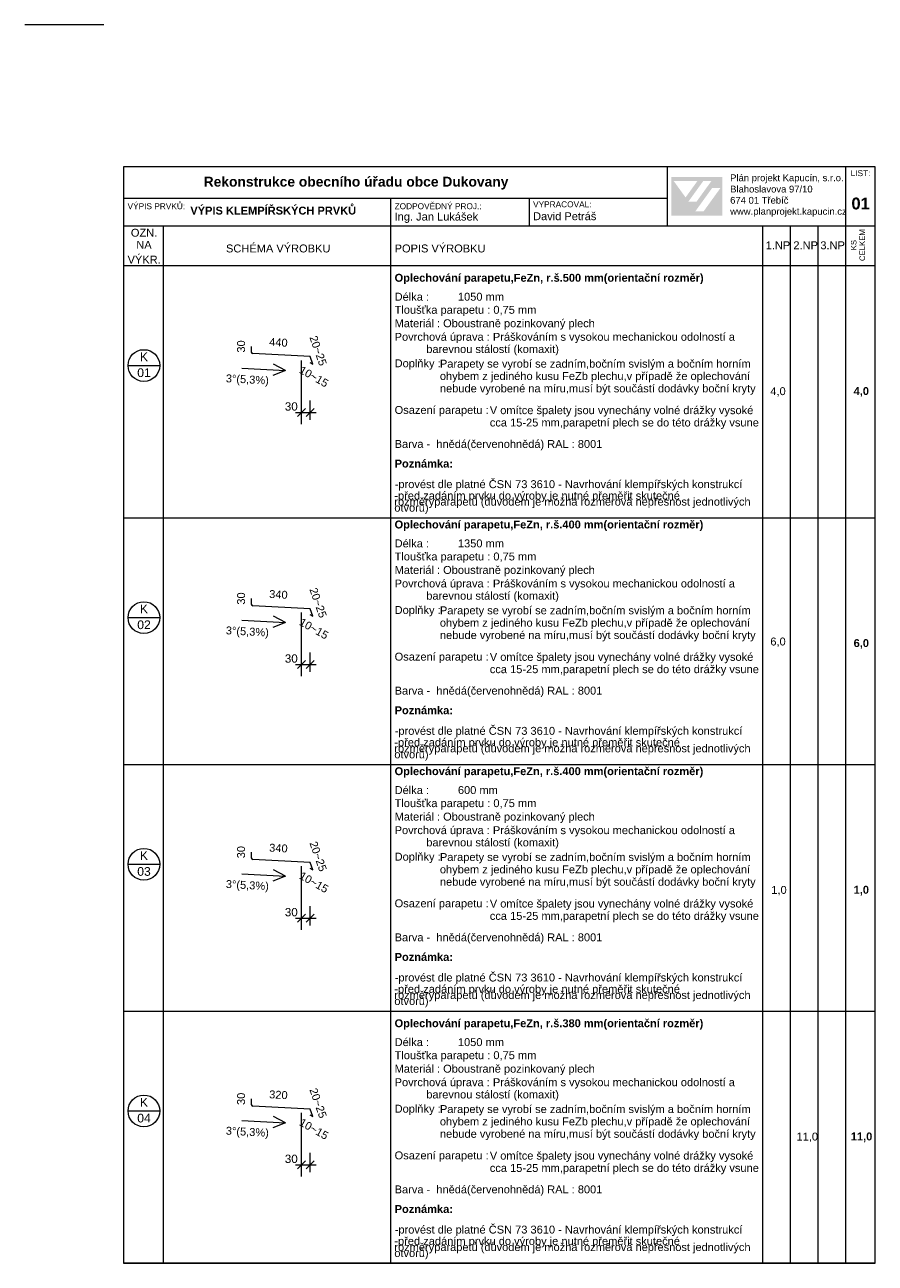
# Model space of a CAD drawing. Header units: millimetres. Extents: x 15381 to 191117, y -190522 to 367005.
# Tile 22 of 79: x 64617 to 86117, y -12396 to 18893. Entities that reach past the tile are written whole.
import ezdxf

# ---------------------------------------------------------------- set-up
doc = ezdxf.new("R2010")
doc.units = ezdxf.units.MM
doc.header["$MEASUREMENT"] = 0
for name, color, linetype in [('0_plochy', 7, 'Continuous'), ('Interiér - schodiště', 7, 'Continuous'), ('Kóty - SP', 7, 'Continuous')]:
    doc.layers.add(name, color=color, linetype=linetype)
doc.styles.add('GENEROVANÝ_STYL_1', font='txt')
doc.styles.add('GENEROVANÝ_STYL_2', font='txt')
doc.styles.add('GENEROVANÝ_STYL_7', font='txt')
doc.dimstyles.new('GENEROVANÝ_STYL__2', dxfattribs={"dimtxt": 209.99999, "dimasz": 190, "dimexe": 0.18, "dimexo": 300, "dimgap": 0, "dimtad": 1, "dimtih": 1, "dimtoh": 1, "dimdec": 0, "dimzin": 0, "dimdsep": 46, "dimtxsty": 'GENEROVANÝ_STYL_7', "dimblk": 'ARROWHEAD_6', "dimblk1": 'ARROWHEAD_6', "dimblk2": 'ARROWHEAD_6', "dimcen": 0.09, "dimclrd": 7, "dimclre": 7, "dimclrt": 7, "dimazin": 0, "dimtfac": 1, "dimtdec": 4, "dimtmove": 0, "dimatfit": 3, "dimfxl": 1, "dimtolj": 1, "dimtzin": 0, "dimarcsym": 0})

# ---------------------------------------------------------------- blocks, each defined once
blk = doc.blocks.new('*D51')
at = {"layer": 'Kóty - SP', "color": 7, "linetype": 'Continuous', "lineweight": 13}
for p, q in [((71835, 8913), (71835, 9400)), ((71461, 9100), (71611, 9100)), ((71711, 9200), (71511, 9000)), ((71611, 8800), (71611, 9288)), ((71611, 9100), (71835, 9100)), ((71735, 9000), (71935, 9200)), ((71835, 9100), (71985, 9100))]:
    blk.add_line(p, q, dxfattribs=at)
at = {"layer": 'Kóty - SP', "color": 7, "lineweight": 13, "insert": (71192, 9142), "char_height": 210, "attachment_point": 7, "style": 'GENEROVANÝ_STYL_7'}
blk.add_mtext('\\A1;{\\pql;\\fArial|b0|i0|c0|p38;30}', dxfattribs=at)
blk = doc.blocks.new('ARROWHEAD_6')
at = {"color": 0, "linetype": 'Continuous', "lineweight": 0}
for p, q in [((0, 0), (-1, 0)), ((-0.5, -0.5), (0.5, 0.5))]:
    blk.add_line(p, q, dxfattribs=at)
blk = doc.blocks.new('*D52')
at = {"layer": 'Kóty - SP', "color": 7, "linetype": 'Continuous', "lineweight": 13}
for p, q in [((71711, 2832), (71511, 2632)), ((71611, 2432), (71611, 2920)), ((71735, 2632), (71935, 2832)), ((71835, 2545), (71835, 3032)), ((71461, 2732), (71611, 2732)), ((71611, 2732), (71835, 2732)), ((71835, 2732), (71985, 2732))]:
    blk.add_line(p, q, dxfattribs=at)
at = {"layer": 'Kóty - SP', "color": 7, "lineweight": 13, "insert": (71192, 2774), "char_height": 210, "attachment_point": 7, "style": 'GENEROVANÝ_STYL_7'}
blk.add_mtext('\\A1;{\\pql;\\fArial|b0|i0|c0|p38;30}', dxfattribs=at)
blk = doc.blocks.new('*D53')
at = {"layer": 'Kóty - SP', "color": 7, "linetype": 'Continuous', "lineweight": 13}
for p, q in [((71835, -3863), (71835, -3376)), ((71461, -3676), (71611, -3676)), ((71711, -3576), (71511, -3776)), ((71611, -3976), (71611, -3488)), ((71611, -3676), (71835, -3676)), ((71735, -3776), (71935, -3576)), ((71835, -3676), (71985, -3676))]:
    blk.add_line(p, q, dxfattribs=at)
at = {"layer": 'Kóty - SP', "color": 7, "lineweight": 13, "insert": (71192, -3634), "char_height": 210, "attachment_point": 7, "style": 'GENEROVANÝ_STYL_7'}
blk.add_mtext('\\A1;{\\pql;\\fArial|b0|i0|c0|p38;30}', dxfattribs=at)
blk = doc.blocks.new('*D54')
at = {"layer": 'Kóty - SP', "color": 7, "linetype": 'Continuous', "lineweight": 13}
for p, q in [((71835, -10095), (71835, -9608)), ((71461, -9908), (71611, -9908)), ((71711, -9808), (71511, -10008)), ((71611, -10208), (71611, -9720)), ((71611, -9908), (71835, -9908)), ((71735, -10008), (71935, -9808)), ((71835, -9908), (71985, -9908))]:
    blk.add_line(p, q, dxfattribs=at)
at = {"layer": 'Kóty - SP', "color": 7, "lineweight": 13, "insert": (71192, -9866), "char_height": 210, "attachment_point": 7, "style": 'GENEROVANÝ_STYL_7'}
blk.add_mtext('\\A1;{\\pql;\\fArial|b0|i0|c0|p38;30}', dxfattribs=at)

msp = doc.modelspace()

# ---------------------------------------------------------------- hatches: boundary and pattern name
at = {"linetype": 'Continuous', "lineweight": 13}
h = msp.add_hatch(color=1, dxfattribs=at)
h.paths.add_polyline_path([(80965.1, 14072.4), (82255.5, 14072.4), (82255.5, 15046), (80965.1, 15046)])
h.paths.add_polyline_path([(81024.4, 14942.9), (81619.5, 14941.9), (81322.2, 14530.7)], flags=0)
h.paths.add_polyline_path([(81394.9, 14426), (81768.7, 14943.5), (81974.3, 14943.5), (81600.4, 14425)], flags=0)
h.paths.add_polyline_path([(81781.2, 14182.3), (81571.6, 14182.3), (81994.1, 14767.8), (82203.6, 14767.8)], flags=0)

# ---------------------------------------------------------------- linework, layer by layer
at = {"color": 7, "linetype": 'Continuous', "lineweight": 13}
msp.add_line((66617.4, 18892.5), (64617.4, 18892.5), dxfattribs=at)
at = {"color": 7, "linetype": 'Continuous', "lineweight": 20}
for p, q in [((86117.4, 15304.4), (67117.4, 15304.4)), ((67117.4, 15304.4), (67117.4, -12395.6)), ((80867.4, 13804.4), (80867.4, 15304.4)), ((85367.4, 15304.4), (85367.4, 13804.4)), ((86117.4, -12395.6), (86117.4, 15304.4)), ((80867.4, 14504.4), (67117.4, 14504.4)), ((73867.4, 14504.4), (73867.4, 13804.4)), ((77367.4, 14504.4), (77367.4, 13804.4)), ((86117.4, 13804.4), (67117.4, 13804.4)), ((68117.4, 13804.4), (68117.4, 12804.4)), ((73867.4, 13804.4), (73867.4, 12804.4)), ((83267.4, 13804.4), (83267.4, 12804.4)), ((83967.4, 13804.4), (83967.4, 12804.4)), ((84667.4, 13804.4), (84667.4, 12804.4)), ((85367.4, 13804.4), (85367.4, 12804.4)), ((83567.4, 12804.4), (67117.4, 12804.4)), ((68117.4, 12804.4), (68117.4, 7764.4)), ((73867.4, 12804.4), (73867.4, -12395.6)), ((83267.4, 12804.4), (83267.4, -12395.6)), ((86117.4, 12804.4), (83567.4, 12804.4)), ((83967.4, 12804.4), (83967.4, -12395.6)), ((84667.4, 12804.4), (84667.4, -12395.6)), ((85367.4, 12804.4), (85367.4, 7764.4)), ((71835, 10507.8), (70381.6, 10584)), ((71901.4, 10319.1), (71835, 10507.8)), ((67228, 10284.4), (68028, 10284.4)), ((70106, 10214.8), (71206.9, 10157.1)), ((71206.9, 10157.1), (70892.9, 10030.2)), ((71206.9, 10157.1), (70907.9, 10316.1)), ((68117.4, 7764.4), (68117.4, 2724.4)), ((85367.4, 7764.4), (85367.4, 2724.4)), ((67117.4, 6436.5), (86117.4, 6436.5)), ((71835, 4139.9), (70381.6, 4216)), ((71901.4, 3951.2), (71835, 4139.9)), ((67228, 3916.5), (68028, 3916.5)), ((70106, 3846.9), (71206.9, 3789.2)), ((71206.9, 3789.2), (70892.9, 3662.3)), ((71206.9, 3789.2), (70907.9, 3948.2)), ((68117.4, 2724.4), (68117.4, -2315.6)), ((85367.4, 2724.4), (85367.4, -2315.6)), ((67117.4, 204.4), (86117.4, 204.4)), ((67228, -2315.6), (68028, -2315.6)), ((68117.4, -2315.6), (68117.4, -7355.6)), ((71835, -2268.1), (70381.6, -2191.9)), ((71206.9, -2618.8), (70907.9, -2459.8)), ((71901.4, -2456.7), (71835, -2268.1)), ((85367.4, -2315.6), (85367.4, -7355.6)), ((70106, -2561.1), (71206.9, -2618.8)), ((71206.9, -2618.8), (70892.9, -2745.7)), ((67117.4, -6027.7), (86117.4, -6027.7)), ((68117.4, -7355.6), (68117.4, -12395.6)), ((85367.4, -7355.6), (85367.4, -12395.6)), ((71835, -8500.2), (70381.6, -8424)), ((67228, -8547.7), (68028, -8547.7)), ((71206.9, -8850.9), (70907.9, -8691.9)), ((71901.4, -8688.8), (71835, -8500.2)), ((70106, -8793.2), (71206.9, -8850.9)), ((71206.9, -8850.9), (70892.9, -8977.8)), ((67117.4, -12395.6), (86117.4, -12395.6)), ((86117.4, -12395.6), (67117.4, -12395.6))]:
    msp.add_line(p, q, dxfattribs=at)
at = {"color": 7, "linetype": 'Continuous', "lineweight": 20, "flags": 128}
for points in [[(70337.1, 10767.2), (70337.1, 10621.6, 0.2763247), (70381.6, 10584)], [(70337.1, 4399.3), (70337.1, 4253.7, 0.2763247), (70381.6, 4216)], [(70337.1, -2008.7), (70337.1, -2154.3, 0.2763247), (70381.6, -2191.9)], [(70337.1, -8240.8), (70337.1, -8386.4, 0.2763247), (70381.6, -8424)]]:
    msp.add_lwpolyline(points, format="xyb", dxfattribs=at)
for points in [[(71822.8, 10363.6), (71901.4, 10319.1)], [(71822.8, 3995.7), (71901.4, 3951.2)], [(71822.8, -2412.3), (71901.4, -2456.7)], [(71822.8, -8644.4), (71901.4, -8688.8)]]:
    msp.add_lwpolyline(points, dxfattribs=at)
at = {"color": 7, "linetype": 'Continuous', "lineweight": 20}
for centre in [(67628, 10284.4), (67628, 3916.5), (67628, -2315.6), (67628, -8547.7)]:
    msp.add_circle(centre, 400, dxfattribs=at)
at = {"layer": '0_plochy', "color": 7, "linetype": 'Continuous', "lineweight": 13}
for p, q in [((71611, 8943.5), (71611, 10410.8)), ((71611, 2575.6), (71611, 4042.9)), ((71611, -3832.3), (71611, -2365.1)), ((71611, -10064.4), (71611, -8597.2))]:
    msp.add_line(p, q, dxfattribs=at)

# ---------------------------------------------------------------- texts
at = {"color": 7, "linetype": 'Continuous', "lineweight": 20, "attachment_point": 7}
for s, insert, char_height, style in [('\\A1;{\\pql;\\fArial|b0|i0|c238|p38;Plán projekt Kapucín, s.r.o.}', (82449.6, 14889), 171, 'GENEROVANÝ_STYL_1'), ('\\A1;{\\pql;\\fArial|b0|i0|c238|p38;LIST:}', (85495.5, 15066.4), 150, 'GENEROVANÝ_STYL_1'), ('\\A1;{\\pql;\\fArial|b0|i0|c238|p38;Blahoslavova 97/10}', (82449.6, 14653.1), 171, 'GENEROVANÝ_STYL_1'), ('\\A1;{\\pql;\\fArial|b0|i0|c238|p38;VÝPIS PRVKŮ:}', (67216.5, 14231.8), 150, 'GENEROVANÝ_STYL_1'), ('\\A1;{\\pql;\\fArial|b0|i0|c238|p38;ZODPOVĚDNÝ PROJ.:}', (73967.4, 14231.8), 150, 'GENEROVANÝ_STYL_1'), ('\\A1;{\\pql;\\fArial|b0|i0|c238|p38;VYPRACOVAL:}', (77467.4, 14279.1), 150, 'GENEROVANÝ_STYL_1'), ('\\A1;{\\pql;\\fArial|b0|i0|c238|p38;674 01 Třebíč}', (82449.6, 14370.7), 171, 'GENEROVANÝ_STYL_1'), ('\\A1;{\\pql;\\fArial|b1|i0|c238|p38;01}', (85514.7, 14222.3), 300, 'GENEROVANÝ_STYL_2'), ('\\A1;{\\pql;\\fArial|b1|i0|c238|p38;VÝPIS KLEMPÍŘSKÝCH PRVKŮ}', (68803.3, 14095.5), 200, 'GENEROVANÝ_STYL_2'), ('\\A1;{\\pql;\\fArial|b0|i0|c238|p38;Ing. Jan Lukášek}', (73967.4, 13886.2), 200, 'GENEROVANÝ_STYL_1'), ('\\A1;{\\pql;\\fArial|b0|i0|c238|p38;David Petráš}', (77467.4, 13952.9), 200, 'GENEROVANÝ_STYL_1'), ('\\A1;{\\pql;\\fArial|b0|i0|c238|p38;www.planprojekt.kapucin.cz}', (82449.6, 14041.9), 171, 'GENEROVANÝ_STYL_1'), ('\\A1;{\\pql;\\fArial|b0|i0|c238|p38;OZN.}', (67299.7, 13535.8), 200, 'GENEROVANÝ_STYL_1'), ('\\A1;{\\pql;\\fArial|b0|i0|c238|p38;NA}', (67437.8, 13233.3), 200, 'GENEROVANÝ_STYL_1'), ('\\A1;{\\pql;\\fArial|b0|i0|c238|p38;SCHÉMA VÝROBKU}', (69705.1, 13138.4), 200, 'GENEROVANÝ_STYL_1'), ('\\A1;{\\pql;\\fArial|b0|i0|c238|p38;POPIS VÝROBKU}', (73967.4, 13138.4), 200, 'GENEROVANÝ_STYL_1'), ('\\A1;{\\pql;\\fArial|b0|i0|c238|p38;1.NP}', (83347.9, 13221.6), 200, 'GENEROVANÝ_STYL_1'), ('\\A1;{\\pql;\\fArial|b0|i0|c238|p38;2.NP}', (84047.9, 13221.6), 200, 'GENEROVANÝ_STYL_1'), ('\\A1;{\\pql;\\fArial|b0|i0|c238|p38;3\\fArial|b0|i0|c238|p38;.NP}', (84729.5, 13218.1), 200, 'GENEROVANÝ_STYL_1'), ('\\A1;{\\pql;\\fArial|b0|i0|c238|p38;VÝKR.}', (67216.5, 12859), 200, 'GENEROVANÝ_STYL_1'), ('\\A1;{\\pql;\\fArial|b1|i0|c238|p38;Oplechování parapetu,\\fArial|b1|i0|c238|p38;\\H0.997269x;FeZn, r.š.\\fArial|b1|i0|c238|p38;50\\fArial|b1|i0|c238|p38;0 mm(orientační rozměr)}', (73967.4, 12339.7), 200, 'GENEROVANÝ_STYL_2'), ('\\A1;{\\pql;\\fArial|b0|i0|c238|p38;Délka\\fArial|b0|i0|c238|p38; : ^I1050 mm}', (73967.4, 11919.5), 200, 'GENEROVANÝ_STYL_1'), ('\\A1;{\\pql;\\fArial|b0|i0|c238|p38;Tloušťka parapetu\\fArial|b0|i0|c238|p38; : 0,75 mm}', (73967.4, 11531.3), 200, 'GENEROVANÝ_STYL_1'), ('\\A1;{\\pql;\\fArial|b0|i0|c238|p38;Materiál\\fArial|b0|i0|c238|p38; : Oboustraně pozinkovaný plech}', (73967.4, 11191.1), 200, 'GENEROVANÝ_STYL_1'), ('\\A1;{\\pql;\\fArial|b0|i0|c238|p38;K}', (67527.4, 10393.3), 220, 'GENEROVANÝ_STYL_1'), ('\\A1;{\\pql;\\fArial|b0|i0|c238|p38;Doplňky\\fArial|b0|i0|c238|p38; :}', (73967.4, 10179.9), 200, 'GENEROVANÝ_STYL_1'), ('\\A1;{\\pql;\\fArial|b0|i0|c238|p38;01}', (67461, 9989.7), 220, 'GENEROVANÝ_STYL_1'), ('\\A1;{\\pql;\\fArial|b0|i0|c238|p38;4,0}', (83465.1, 9499.1), 200, 'GENEROVANÝ_STYL_1'), ('\\A1;{\\pql;\\fArial|b1|i0|c238|p38;4,0}', (85570.7, 9494.3), 200, 'GENEROVANÝ_STYL_2'), ('\\A1;{\\pql;\\fArial|b0|i0|c238|p38;Osazení parapetu\\fArial|b0|i0|c238|p38; : }', (73967.4, 9000.8), 200, 'GENEROVANÝ_STYL_1'), ('\\A1;{\\pql;\\fArial|b0|i0|c238|p38;Barva -  \\fArial|b0|i0|c238|p38;\\H0.996661x;hnědá(červenohnědá) RAL : 800\\fArial|b0|i0|c238|p38;1}', (73967.4, 8142.2), 200, 'GENEROVANÝ_STYL_1'), ('\\A1;{\\pql;\\fArial|b1|i0|c238|p38;Poznámka:}', (73967.4, 7703.9), 200, 'GENEROVANÝ_STYL_2'), ('\\A1;{\\pql;\\fArial|b0|i0|c238|p38;-provést dle platné ČSN 73 3610 - Navrhování klempířských konstrukcí}', (73970.3, 7126.2), 200.0001, 'GENEROVANÝ_STYL_1'), ('\\A1;{\\pql;\\fArial|b1|i0|c238|p38;Oplechování parapetu,\\fArial|b1|i0|c238|p38;FeZn, r.š.\\fArial|b1|i0|c238|p38;40\\fArial|b1|i0|c238|p38;0 mm(orientační rozměr)}', (73967.4, 6107.4), 199.4538, 'GENEROVANÝ_STYL_2'), ('\\A1;{\\pql;\\fArial|b0|i0|c238|p38;Délka : ^I1\\fArial|b0|i0|c238|p38;3\\fArial|b0|i0|c238|p38;50 mm}', (73967.4, 5687.2), 200, 'GENEROVANÝ_STYL_1'), ('\\A1;{\\pql;\\fArial|b0|i0|c238|p38;Tloušťka parapetu\\fArial|b0|i0|c238|p38; : 0,75 mm}', (73967.4, 5299.2), 200, 'GENEROVANÝ_STYL_1'), ('\\A1;{\\pql;\\fArial|b0|i0|c238|p38;Materiál\\fArial|b0|i0|c238|p38; : Oboustraně pozinkovaný plech}', (73967.4, 4959), 200, 'GENEROVANÝ_STYL_1'), ('\\A1;{\\pql;\\fArial|b0|i0|c238|p38;K}', (67527.4, 4025.4), 220, 'GENEROVANÝ_STYL_1'), ('\\A1;{\\pql;\\fArial|b0|i0|c238|p38;Doplňky\\fArial|b0|i0|c238|p38; :}', (73967.4, 3947.8), 200, 'GENEROVANÝ_STYL_1'), ('\\A1;{\\pql;\\fArial|b0|i0|c238|p38;02}', (67461, 3621.8), 220, 'GENEROVANÝ_STYL_1'), ('\\A1;{\\pql;\\fArial|b0|i0|c238|p38;6\\fArial|b0|i0|c238|p38;,0}', (83465.1, 3173.9), 200, 'GENEROVANÝ_STYL_1'), ('\\A1;{\\pql;\\fArial|b1|i0|c238|p38;6\\fArial|b1|i0|c238|p38;,0}', (85570.7, 3126.4), 200, 'GENEROVANÝ_STYL_2'), ('\\A1;{\\pql;\\fArial|b0|i0|c238|p38;Osazení parapetu\\fArial|b0|i0|c238|p38; : }', (73967.4, 2768.7), 200, 'GENEROVANÝ_STYL_1'), ('\\A1;{\\pql;\\fArial|b0|i0|c238|p38;Barva -  \\fArial|b0|i0|c238|p38;\\H0.996661x;hnědá(červenohnědá) RAL : 800\\fArial|b0|i0|c238|p38;1}', (73967.4, 1910.1), 200, 'GENEROVANÝ_STYL_1'), ('\\A1;{\\pql;\\fArial|b1|i0|c238|p38;Poznámka:}', (73967.4, 1471.8), 200, 'GENEROVANÝ_STYL_2'), ('\\A1;{\\pql;\\fArial|b0|i0|c238|p38;-provést dle platné ČSN 73 3610 - Navrhování klempířských konstrukcí}', (73970.3, 894.1), 200.0001, 'GENEROVANÝ_STYL_1'), ('\\A1;{\\pql;\\fArial|b1|i0|c238|p38;Oplechování parapetu,\\fArial|b1|i0|c238|p38;FeZn, r.š.\\fArial|b1|i0|c238|p38;40\\fArial|b1|i0|c238|p38;0 mm(orientační rozměr)}', (73967.4, -124.7), 199.4538, 'GENEROVANÝ_STYL_2'), ('\\A1;{\\pql;\\fArial|b0|i0|c238|p38;Délka : ^I\\fArial|b0|i0|c238|p38;60\\fArial|b0|i0|c238|p38;0 mm}', (73967.4, -544.7), 200, 'GENEROVANÝ_STYL_1'), ('\\A1;{\\pql;\\fArial|b0|i0|c238|p38;Tloušťka parapetu\\fArial|b0|i0|c238|p38; : 0,75 mm}', (73967.4, -932.9), 200, 'GENEROVANÝ_STYL_1'), ('\\A1;{\\pql;\\fArial|b0|i0|c238|p38;Materiál\\fArial|b0|i0|c238|p38; : Oboustraně pozinkovaný plech}', (73967.4, -1273.1), 200, 'GENEROVANÝ_STYL_1'), ('\\A1;{\\pql;\\fArial|b0|i0|c238|p38;K}', (67527.4, -2206.7), 220, 'GENEROVANÝ_STYL_1'), ('\\A1;{\\pql;\\fArial|b0|i0|c238|p38;Doplňky\\fArial|b0|i0|c238|p38; :}', (73967.4, -2284.3), 200, 'GENEROVANÝ_STYL_1'), ('\\A1;{\\pql;\\fArial|b0|i0|c238|p38;03}', (67461, -2610.5), 220, 'GENEROVANÝ_STYL_1'), ('\\A1;{\\pql;\\fArial|b0|i0|c238|p38;1,0}', (83490.1, -3100.9), 200, 'GENEROVANÝ_STYL_1'), ('\\A1;{\\pql;\\fArial|b1|i0|c238|p38;1,0}', (85570.7, -3105.7), 200, 'GENEROVANÝ_STYL_2'), ('\\A1;{\\pql;\\fArial|b0|i0|c238|p38;Osazení parapetu\\fArial|b0|i0|c238|p38; : }', (73967.4, -3463.4), 200, 'GENEROVANÝ_STYL_1'), ('\\A1;{\\pql;\\fArial|b0|i0|c238|p38;Barva -  \\fArial|b0|i0|c238|p38;\\H0.996661x;hnědá(červenohnědá) RAL : 800\\fArial|b0|i0|c238|p38;1}', (73967.4, -4322), 200, 'GENEROVANÝ_STYL_1'), ('\\A1;{\\pql;\\fArial|b1|i0|c238|p38;Poznámka:}', (73967.4, -4760.3), 200, 'GENEROVANÝ_STYL_2'), ('\\A1;{\\pql;\\fArial|b0|i0|c238|p38;-provést dle platné ČSN 73 3610 - Navrhování klempířských konstrukcí}', (73970.3, -5338), 200.0001, 'GENEROVANÝ_STYL_1'), ('\\A1;{\\pql;\\fArial|b1|i0|c238|p38;Oplechování parapetu,\\fArial|b1|i0|c238|p38;FeZn, r.š.\\fArial|b1|i0|c238|p38;38\\fArial|b1|i0|c238|p38;0 mm(orientační rozměr)}', (73967.4, -6492.6), 199.4538, 'GENEROVANÝ_STYL_2'), ('\\A1;{\\pql;\\fArial|b0|i0|c238|p38;Délka : ^I\\fArial|b0|i0|c238|p38;105\\fArial|b0|i0|c238|p38;0 mm}', (73967.4, -6912.6), 200, 'GENEROVANÝ_STYL_1'), ('\\A1;{\\pql;\\fArial|b0|i0|c238|p38;Tloušťka parapetu\\fArial|b0|i0|c238|p38; : 0,75 mm}', (73967.4, -7300.8), 200, 'GENEROVANÝ_STYL_1'), ('\\A1;{\\pql;\\fArial|b0|i0|c238|p38;Materiál\\fArial|b0|i0|c238|p38; : Oboustraně pozinkovaný plech}', (73967.4, -7641), 200, 'GENEROVANÝ_STYL_1'), ('\\A1;{\\pql;\\fArial|b0|i0|c238|p38;K}', (67527.4, -8438.8), 220, 'GENEROVANÝ_STYL_1'), ('\\A1;{\\pql;\\fArial|b0|i0|c238|p38;Doplňky\\fArial|b0|i0|c238|p38; :}', (73967.4, -8652.2), 200, 'GENEROVANÝ_STYL_1'), ('\\A1;{\\pql;\\fArial|b0|i0|c238|p38;04}', (67461, -8842.4), 220, 'GENEROVANÝ_STYL_1'), ('\\A1;{\\pql;\\fArial|b0|i0|c238|p38;1\\fArial|b0|i0|c238|p38;1\\fArial|b0|i0|c238|p38;,0}', (84127.2, -9333), 200, 'GENEROVANÝ_STYL_1'), ('\\A1;{\\pql;\\fArial|b1|i0|c238|p38;1\\fArial|b1|i0|c238|p38;1\\fArial|b1|i0|c238|p38;,0}', (85499.4, -9337.8), 200, 'GENEROVANÝ_STYL_2'), ('\\A1;{\\pql;\\fArial|b0|i0|c238|p38;Osazení parapetu\\fArial|b0|i0|c238|p38; : }', (73967.4, -9831.3), 200, 'GENEROVANÝ_STYL_1'), ('\\A1;{\\pql;\\fArial|b0|i0|c238|p38;Barva -  \\fArial|b0|i0|c238|p38;\\H0.996661x;hnědá(červenohnědá) RAL : 800\\fArial|b0|i0|c238|p38;1}', (73967.4, -10689.9), 200, 'GENEROVANÝ_STYL_1'), ('\\A1;{\\pql;\\fArial|b1|i0|c238|p38;Poznámka:}', (73967.4, -11128.2), 200, 'GENEROVANÝ_STYL_2'), ('\\A1;{\\pql;\\fArial|b0|i0|c238|p38;-provést dle platné ČSN 73 3610 - Navrhování klempířských konstrukcí}', (73970.3, -11705.9), 200.0001, 'GENEROVANÝ_STYL_1')]:
    msp.add_mtext(s, dxfattribs=dict(at, insert=insert, char_height=char_height, style=style))
at = {"color": 7, "linetype": 'Continuous', "lineweight": 20, "insert": (85860.5, 13326.1), "char_height": 140, "attachment_point": 8, "rotation": 90, "line_spacing_factor": 0.923713, "style": 'GENEROVANÝ_STYL_1'}
msp.add_mtext('\\A1;{\\pqc;\\fArial|b0|i0|c238|p38;KS\\P\\pql;\\fArial|b0|i0|c238|p38;CELKEM}', dxfattribs=at)
at = {"color": 7, "linetype": 'Continuous', "lineweight": 20, "char_height": 200, "attachment_point": 7, "style": 'GENEROVANÝ_STYL_1'}
for s, insert, rotation in [('\\A1;{\\pql;\\fArial|b0|i0|c238|p38;4\\fArial|b0|i0|c238|p38;4\\fArial|b0|i0|c238|p38;0}', (70791.9, 10778.4), 357), ('\\A1;{\\pql;\\fArial|b0|i0|c238|p38;20~25}', (71808.4, 10995.1), 289.3925), ('\\A1;{\\pql;\\fArial|b0|i0|c238|p38;30}', (70188.1, 10610.3), 90), ('\\A1;{\\pql;\\fArial|b0|i0|c238|p38;10~15}', (71535.6, 10108), 330.50141), ('\\A1;{\\pql;\\fArial|b0|i0|c238|p38;3°(5,3%)}', (69692.5, 9802.3), 357), ('\\A1;{\\pql;\\fArial|b0|i0|c238|p38;30}', (70188.1, 4242.4), 90), ('\\A1;{\\pql;\\fArial|b0|i0|c238|p38;34\\fArial|b0|i0|c238|p38;0}', (70791.9, 4410.3), 357), ('\\A1;{\\pql;\\fArial|b0|i0|c238|p38;20~25}', (71808.4, 4627.2), 289.3925), ('\\A1;{\\pql;\\fArial|b0|i0|c238|p38;10~15}', (71535.6, 3740.1), 330.50141), ('\\A1;{\\pql;\\fArial|b0|i0|c238|p38;3°(5,3%)}', (69692.5, 3434.4), 357), ('\\A1;{\\pql;\\fArial|b0|i0|c238|p38;30}', (70188.1, -2165.6), 90), ('\\A1;{\\pql;\\fArial|b0|i0|c238|p38;34\\fArial|b0|i0|c238|p38;0}', (70791.9, -1997.6), 357), ('\\A1;{\\pql;\\fArial|b0|i0|c238|p38;20~25}', (71808.4, -1780.8), 289.3925), ('\\A1;{\\pql;\\fArial|b0|i0|c238|p38;3°(5,3%)}', (69692.5, -2973.5), 357), ('\\A1;{\\pql;\\fArial|b0|i0|c238|p38;10~15}', (71535.6, -2667.9), 330.50141), ('\\A1;{\\pql;\\fArial|b0|i0|c238|p38;30}', (70188.1, -8397.7), 90), ('\\A1;{\\pql;\\fArial|b0|i0|c238|p38;32\\fArial|b0|i0|c238|p38;0}', (70791.9, -8229.7), 357), ('\\A1;{\\pql;\\fArial|b0|i0|c238|p38;20~25}', (71808.4, -8012.9), 289.3925), ('\\A1;{\\pql;\\fArial|b0|i0|c238|p38;10~15}', (71535.6, -8900), 330.50141), ('\\A1;{\\pql;\\fArial|b0|i0|c238|p38;3°(5,3%)}', (69692.5, -9205.6), 357)]:
    msp.add_mtext(s, dxfattribs=dict(at, insert=insert, rotation=rotation))
at = {"color": 7, "linetype": 'Continuous', "lineweight": 20, "attachment_point": 7, "style": 'GENEROVANÝ_STYL_1'}
for s, insert, char_height, width, line_spacing_factor in [('\\A1;{\\pql;\\fArial|b0|i0|c238|p38;Povrchová úprava : Práškováním s vysokou mechanickou odolností a ^I^I^I^Ibarevnou stálostí (komaxit)}', (73967.4, 10539.6), 200, 9168.093, 0.928202), ('\\A1;{\\pql;\\fArial|b0|i0|c238|p38;P\\fArial|b0|i0|c238|p38;arapety se vyrobí se zadním,bočním svislým a bočním horním ohybem z jediného kusu FeZb plechu,v případě že oplechování nebude vyrobené na míru,musí být součástí dodávky boční kryty}', (75112, 9545.7), 200, 8085.25, 0.937234), ('\\A1;{\\pql;\\fArial|b0|i0|c238|p38;V \\fArial|b0|i0|c238|p38;omítce špalety jsou vynechány volné drážky vysoké cca 15-25 mm,parapetní plech se do této drážky vsune}', (76373.8, 8683.3), 200, 6871.93, 0.934447), ('\\A1;{\\pql;\\fArial|b0|i0|c238|p38;-před zadáním prvku do výroby je nutné přeměřit skutečné rozměry\\fArial|b0|i0|c238|p38;\\H0.995986x;parapetů (důvodem je možná rozměrová nepřesnost jednotlivých otvorů)}', (73960.2, 6533), 200.0001, 9337.72, 0.457651), ('\\A1;{\\pql;\\fArial|b0|i0|c238|p38;Povrchová úprava : Práškováním s vysokou mechanickou odolností a ^I^I^I^Ibarevnou stálostí (komaxit)}', (73967.4, 4307.5), 200, 9168.093, 0.928202), ('\\A1;{\\pql;\\fArial|b0|i0|c238|p38;P\\fArial|b0|i0|c238|p38;arapety se vyrobí se zadním,bočním svislým a bočním horním ohybem z jediného kusu FeZb plechu,v případě že oplechování nebude vyrobené na míru,musí být součástí dodávky boční kryty}', (75112, 3313.6), 200, 8085.25, 0.937234), ('\\A1;{\\pql;\\fArial|b0|i0|c238|p38;V \\fArial|b0|i0|c238|p38;omítce špalety jsou vynechány volné drážky vysoké cca 15-25 mm,parapetní plech se do této drážky vsune}', (76373.8, 2451.3), 200, 6871.93, 0.934447), ('\\A1;{\\pql;\\fArial|b0|i0|c238|p38;-před zadáním prvku do výroby je nutné přeměřit skutečné rozměry\\fArial|b0|i0|c238|p38;\\H0.995986x;parapetů (důvodem je možná rozměrová nepřesnost jednotlivých otvorů)}', (73960.2, 300.9), 200.0001, 9337.72, 0.457651), ('\\A1;{\\pql;\\fArial|b0|i0|c238|p38;Povrchová úprava : Práškováním s vysokou mechanickou odolností a ^I^I^I^Ibarevnou stálostí (komaxit)}', (73967.4, -1924.6), 200, 9168.093, 0.928202), ('\\A1;{\\pql;\\fArial|b0|i0|c238|p38;P\\fArial|b0|i0|c238|p38;arapety se vyrobí se zadním,bočním svislým a bočním horním ohybem z jediného kusu FeZb plechu,v případě že oplechování nebude vyrobené na míru,musí být součástí dodávky boční kryty}', (75112, -2918.5), 200, 8085.25, 0.937234), ('\\A1;{\\pql;\\fArial|b0|i0|c238|p38;V \\fArial|b0|i0|c238|p38;omítce špalety jsou vynechány volné drážky vysoké cca 15-25 mm,parapetní plech se do této drážky vsune}', (76373.8, -3780.8), 200, 6871.93, 0.934447), ('\\A1;{\\pql;\\fArial|b0|i0|c238|p38;-před zadáním prvku do výroby je nutné přeměřit skutečné rozměry\\fArial|b0|i0|c238|p38;\\H0.995986x;parapetů (důvodem je možná rozměrová nepřesnost jednotlivých otvorů)}', (73960.2, -5931.2), 200.0001, 9337.72, 0.457651), ('\\A1;{\\pql;\\fArial|b0|i0|c238|p38;Povrchová úprava : Práškováním s vysokou mechanickou odolností a ^I^I^I^Ibarevnou stálostí (komaxit)}', (73967.4, -8292.5), 200, 9168.093, 0.928202), ('\\A1;{\\pql;\\fArial|b0|i0|c238|p38;P\\fArial|b0|i0|c238|p38;arapety se vyrobí se zadním,bočním svislým a bočním horním ohybem z jediného kusu FeZb plechu,v případě že oplechování nebude vyrobené na míru,musí být součástí dodávky boční kryty}', (75112, -9286.4), 200, 8085.25, 0.937234), ('\\A1;{\\pql;\\fArial|b0|i0|c238|p38;V \\fArial|b0|i0|c238|p38;omítce špalety jsou vynechány volné drážky vysoké cca 15-25 mm,parapetní plech se do této drážky vsune}', (76373.8, -10148.7), 200, 6871.93, 0.934447), ('\\A1;{\\pql;\\fArial|b0|i0|c238|p38;-před zadáním prvku do výroby je nutné přeměřit skutečné rozměry\\fArial|b0|i0|c238|p38;\\H0.995986x;parapetů (důvodem je možná rozměrová nepřesnost jednotlivých otvorů)}', (73960.2, -12299.1), 200.0001, 9337.72, 0.457651)]:
    msp.add_mtext(s, dxfattribs=dict(at, insert=insert, char_height=char_height, width=width, line_spacing_factor=line_spacing_factor))
at = {"layer": 'Interiér - schodiště', "color": 7, "linetype": 'Continuous', "lineweight": 13, "insert": (69139.9, 14891.6), "char_height": 250, "attachment_point": 4, "style": 'GENEROVANÝ_STYL_2'}
msp.add_mtext('\\A1;{\\pql;\\fArial|b1|i0|c238|p38;Rekonstrukce obecního úřadu obce Dukovany}', dxfattribs=at)

# ---------------------------------------------------------------- dimensions: what is measured, and where the dimension line sits
at = {"layer": 'Kóty - SP', "color": 7, "linetype": 'Continuous', "lineweight": 13}
for base, p1, p2, picture, middle in [((71835, 9100.3), (71611, 8943.5), (71835, 10507.8), '*D51', (71352.4, 9247.3)), ((71835, 2732.4), (71611, 2575.6), (71835, 4139.9), '*D52', (71352.4, 2879.4)), ((71835, -3675.6), (71611, -3832.3), (71835, -2268.1), '*D53', (71352.4, -3528.6)), ((71835, -9907.7), (71611, -10064.4), (71835, -8500.2), '*D54', (71352.4, -9760.7))]:
    dim = msp.add_linear_dim(base=base, p1=p1, p2=p2, text='30', dimstyle='GENEROVANÝ_STYL__2', dxfattribs=at)
    dim.commit()
    dim.dimension.update_dxf_attribs({"geometry": picture, "text_midpoint": middle, "dimtype": 160})

doc.saveas('drawing.dxf')
